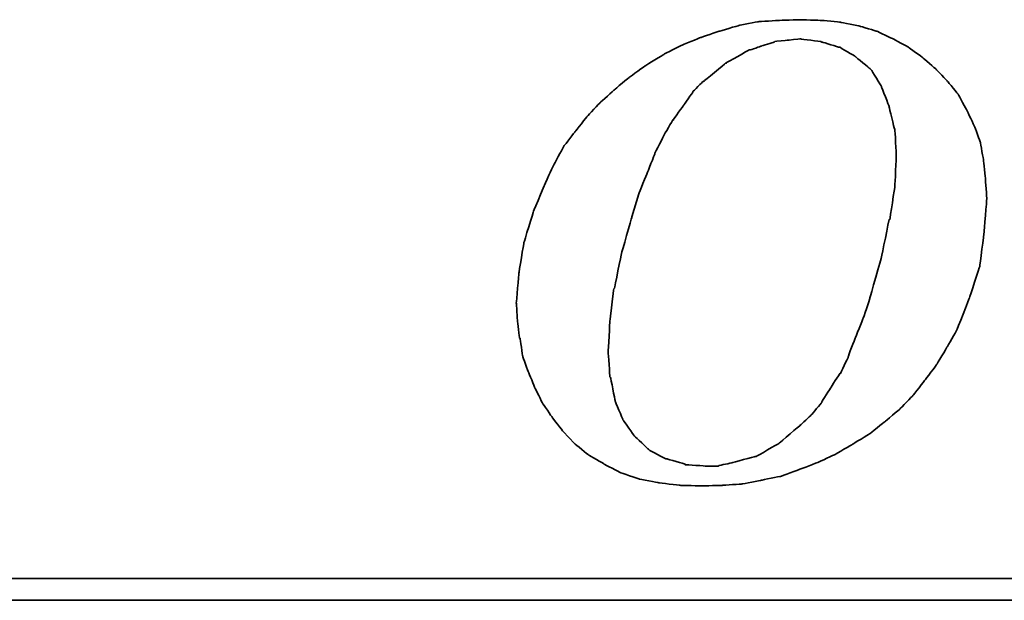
# Model space of a CAD drawing. Header units: inches. Extents: x 10 to 939, y 44 to 218.
# Tile 32 of 47: x 194.11 to 198.8, y 124.49 to 127.26. Entities that reach past the tile are written whole.
import ezdxf

# ---------------------------------------------------------------- set-up
doc = ezdxf.new("R2010")
doc.units = ezdxf.units.IN
doc.layers.add('DIM', color=4, linetype='Continuous')
doc.layers.add('layer 1', color=7, linetype='Continuous')

# ---------------------------------------------------------------- blocks, each defined once
blk = doc.blocks.new('TBI MOTION logo(完整正式版)')
at = {"layer": 'layer 1', "color": 22, "lineweight": 35}
for points, knots in [([(-11.34375, -6.98375), (-11.34375, -6.98375), (-10.91375, -7.43875), (-10.91375, -7.43875), (-10.91375, -7.43875), (-10.91375, -7.43875), (-10.38625, -7.87125), (-10.38625, -7.87125), (-10.38625, -7.87125), (-10.38625, -7.87125), (-9.81125, -8.20375), (-9.81125, -8.20375), (-9.81125, -8.20375), (-9.81125, -8.20375), (-9.21125, -8.51875), (-9.21125, -8.51875), (-9.21125, -8.51875), (-9.21125, -8.51875), (-8.51625, -8.75875), (-8.51625, -8.75875), (-8.51625, -8.75875), (-8.51625, -8.75875), (-7.77125, -8.90375), (-7.77125, -8.90375), (-7.77125, -8.90375), (-7.77125, -8.90375), (-6.97875, -8.99875), (-6.97875, -8.99875), (-6.97875, -8.99875), (-6.97875, -8.99875), (-6.14125, -9.02375), (-6.14125, -9.02375), (-6.14125, -9.02375), (-6.14125, -9.02375), (-5.37125, -8.99875), (-5.37125, -8.99875), (-5.37125, -8.99875), (-5.37125, -8.99875), (-4.65375, -8.94875), (-4.65375, -8.94875), (-4.65375, -8.94875), (-4.65375, -8.94875), (-3.93375, -8.80625), (-3.93375, -8.80625), (-3.93375, -8.80625), (-3.93375, -8.80625), (-3.21375, -8.66375), (-3.21375, -8.66375), (-3.21375, -8.66375), (-3.21375, -8.66375), (-2.49375, -8.39875), (-2.49375, -8.39875), (-2.49375, -8.39875), (-2.49375, -8.39875), (-1.79875, -8.13375), (-1.79875, -8.13375), (-1.79875, -8.13375), (-1.79875, -8.13375), (-1.17375, -7.84375), (-1.17375, -7.84375), (-1.17375, -7.84375), (-1.17375, -7.84375), (-0.52375, -7.46375), (-0.52375, -7.46375), (-0.52375, -7.46375), (-0.52375, -7.46375), (0.10124, -7.07875), (0.10124, -7.07875), (0.10124, -7.07875), (0.10124, -7.07875), (0.67625, -6.62375), (0.67625, -6.62375), (0.67625, -6.62375), (0.67625, -6.62375), (1.24874, -6.14375), (1.24874, -6.14375), (1.24874, -6.14375), (1.24874, -6.14375), (1.72874, -5.64125), (1.72874, -5.64125), (1.72874, -5.64125), (1.72874, -5.64125), (2.18624, -5.06375), (2.18624, -5.06375), (2.18624, -5.06375), (2.18624, -5.06375), (2.61625, -4.48874), (2.61625, -4.48874), (2.61625, -4.48874), (2.61625, -4.48874), (3.00125, -3.83874), (3.00125, -3.83874), (3.00125, -3.83874), (3.00125, -3.83874), (3.36124, -3.21374), (3.36124, -3.21374), (3.36124, -3.21374), (3.36124, -3.21374), (3.84374, -1.99125), (3.84374, -1.99125), (3.84374, -1.99125), (3.84374, -1.99125), (4.22625, -0.81875), (4.22625, -0.81875), (4.22625, -0.81875), (4.22625, -0.81875), (4.39125, 0.45624), (4.39125, 0.45624), (4.39125, 0.45624), (4.39125, 0.45624), (4.48874, 1.70124), (4.48874, 1.70124), (4.48874, 1.70124), (4.48874, 1.70124), (4.43874, 2.44625), (4.43874, 2.44625), (4.43874, 2.44625), (4.43874, 2.44625), (4.36874, 3.14125), (4.36874, 3.14125), (4.36874, 3.14125), (4.36874, 3.14125), (4.25125, 3.81125), (4.25125, 3.81125), (4.25125, 3.81125), (4.25125, 3.81125), (4.03124, 4.41125), (4.03124, 4.41125), (4.03124, 4.41125), (4.03124, 4.41125), (3.74374, 5.01125), (3.74374, 5.01125), (3.74374, 5.01125), (3.74374, 5.01125), (3.43124, 5.58875), (3.43124, 5.58875), (3.43124, 5.58875), (3.43124, 5.58875), (3.02625, 6.09125), (3.02625, 6.09125), (3.02625, 6.09125), (3.02625, 6.09125), (2.59374, 6.54875), (2.59374, 6.54875), (2.59374, 6.54875), (2.59374, 6.54875), (2.09124, 6.98125), (2.09124, 6.98125), (2.09124, 6.98125), (2.09124, 6.98125), (1.56124, 7.36625), (1.56124, 7.36625), (1.56124, 7.36625), (1.56124, 7.36625), (0.98624, 7.67625), (0.98624, 7.67625), (0.98624, 7.67625), (0.98624, 7.67625), (0.38624, 7.96375), (0.38624, 7.96375), (0.38624, 7.96375), (0.38624, 7.96375), (-0.25875, 8.15625), (-0.25875, 8.15625), (-0.25875, 8.15625), (-0.25875, 8.15625), (-0.98125, 8.30125), (-0.98125, 8.30125), (-0.98125, 8.30125), (-0.98125, 8.30125), (-1.70124, 8.37125), (-1.70124, 8.37125), (-1.70124, 8.37125), (-1.70124, 8.37125), (-2.49375, 8.39624), (-2.49375, 8.39624), (-2.49375, 8.39624), (-2.49375, 8.39624), (-3.28625, 8.37125), (-3.28625, 8.37125), (-3.28625, 8.37125), (-3.28625, 8.37125), (-4.05125, 8.32125), (-4.05125, 8.32125), (-4.05125, 8.32125), (-4.05125, 8.32125), (-4.77375, 8.18125), (-4.77375, 8.18125), (-4.77375, 8.18125), (-4.77375, 8.18125), (-5.51625, 7.96375), (-5.51625, 7.96375), (-5.51625, 7.96375), (-5.51625, 7.96375), (-6.21125, 7.72625), (-6.21125, 7.72625), (-6.21125, 7.72625), (-6.21125, 7.72625), (-6.92875, 7.43625), (-6.92875, 7.43625), (-6.92875, 7.43625), (-6.92875, 7.43625), (-7.57875, 7.10125), (-7.57875, 7.10125), (-7.57875, 7.10125), (-7.57875, 7.10125), (-8.24875, 6.69125), (-8.24875, 6.69125), (-8.24875, 6.69125), (-8.24875, 6.69125), (-8.84875, 6.26125), (-8.84875, 6.26125), (-8.84875, 6.26125), (-8.84875, 6.26125), (-9.42625, 5.78125), (-9.42625, 5.78125), (-9.42625, 5.78125), (-9.42625, 5.78125), (-9.95375, 5.30125), (-9.95375, 5.30125), (-9.95375, 5.30125), (-9.95375, 5.30125), (-10.43375, 4.79624), (-10.43375, 4.79624), (-10.43375, 4.79624), (-10.43375, 4.79624), (-10.88875, 4.22125), (-10.88875, 4.22125), (-10.88875, 4.22125), (-10.88875, 4.22125), (-11.29875, 3.69375), (-11.29875, 3.69375), (-11.29875, 3.69375), (-11.29875, 3.69375), (-11.63375, 3.09125), (-11.63375, 3.09125), (-11.63375, 3.09125), (-11.63375, 3.09125), (-11.91875, 2.49625), (-11.91875, 2.49625), (-11.91875, 2.49625), (-11.91875, 2.49625), (-12.44875, 1.24625), (-12.44875, 1.24625), (-12.44875, 1.24625), (-12.44875, 1.24625), (-12.80875, 0.06874), (-12.80875, 0.06874), (-12.80875, 0.06874), (-12.80875, 0.06874), (-12.99875, -1.07875), (-12.99875, -1.07875), (-12.99875, -1.07875), (-12.99875, -1.07875), (-13.09375, -2.18375), (-13.09375, -2.18375), (-13.09375, -2.18375), (-13.09375, -2.18375), (-13.04875, -2.85375), (-13.04875, -2.85375), (-13.04875, -2.85375), (-13.04875, -2.85375), (-12.97375, -3.50375), (-12.97375, -3.50375), (-12.97375, -3.50375), (-12.97375, -3.50375), (-12.95375, -3.50375), (-12.95375, -3.50375), (-12.95375, -3.50375), (-12.95375, -3.50375), (-12.85375, -4.17375), (-12.85375, -4.17375), (-12.85375, -4.17375), (-12.85375, -4.17375), (-12.63875, -4.77624), (-12.63875, -4.77624), (-12.63875, -4.77624), (-12.63875, -4.77624), (-12.39875, -5.35125), (-12.39875, -5.35125), (-12.39875, -5.35125), (-12.39875, -5.35125), (-12.11375, -5.92875), (-12.11375, -5.92875), (-12.11375, -5.92875), (-12.11375, -5.92875), (-11.75375, -6.45375), (-11.75375, -6.45375), (-11.75375, -6.45375), (-11.75375, -6.45375), (-11.34375, -6.98375), (-11.34375, -6.98375)], [0, 0, 0, 0, 0.01369863, 0.01369863, 0.01369863, 0.01369864, 0.02739726, 0.02739726, 0.02739726, 0.02739727, 0.04109589, 0.04109589, 0.04109589, 0.0410959, 0.05479452, 0.05479452, 0.05479452, 0.05479453, 0.06849315, 0.06849315, 0.06849315, 0.06849316, 0.08219178, 0.08219178, 0.08219178, 0.08219179, 0.09589041, 0.09589041, 0.09589041, 0.09589042, 0.10958904, 0.10958904, 0.10958904, 0.10958905, 0.12328767, 0.12328767, 0.12328767, 0.12328768, 0.1369863, 0.1369863, 0.1369863, 0.13698631, 0.15068493, 0.15068493, 0.15068493, 0.15068494, 0.16438356, 0.16438356, 0.16438356, 0.16438357, 0.17808219, 0.17808219, 0.17808219, 0.1780822, 0.19178082, 0.19178082, 0.19178082, 0.19178083, 0.20547945, 0.20547945, 0.20547945, 0.20547946, 0.21917808, 0.21917808, 0.21917808, 0.21917809, 0.23287671, 0.23287671, 0.23287671, 0.23287672, 0.24657534, 0.24657534, 0.24657534, 0.24657535, 0.26027397, 0.26027397, 0.26027397, 0.26027398, 0.2739726, 0.2739726, 0.2739726, 0.27397261, 0.28767123, 0.28767123, 0.28767123, 0.28767124, 0.30136986, 0.30136986, 0.30136986, 0.30136987, 0.31506849, 0.31506849, 0.31506849, 0.3150685, 0.32876712, 0.32876712, 0.32876712, 0.32876713, 0.34246575, 0.34246575, 0.34246575, 0.34246576, 0.35616438, 0.35616438, 0.35616438, 0.35616439, 0.36986301, 0.36986301, 0.36986301, 0.36986302, 0.38356164, 0.38356164, 0.38356164, 0.38356165, 0.39726027, 0.39726027, 0.39726027, 0.39726028, 0.4109589, 0.4109589, 0.4109589, 0.41095891, 0.42465753, 0.42465753, 0.42465753, 0.42465754, 0.43835616, 0.43835616, 0.43835616, 0.43835617, 0.45205479, 0.45205479, 0.45205479, 0.4520548, 0.46575342, 0.46575342, 0.46575342, 0.46575343, 0.47945205, 0.47945205, 0.47945205, 0.47945206, 0.49315068, 0.49315068, 0.49315068, 0.49315069, 0.50684932, 0.50684932, 0.50684932, 0.50684933, 0.52054795, 0.52054795, 0.52054795, 0.52054796, 0.53424658, 0.53424658, 0.53424658, 0.53424659, 0.54794521, 0.54794521, 0.54794521, 0.54794522, 0.56164384, 0.56164384, 0.56164384, 0.56164385, 0.57534247, 0.57534247, 0.57534247, 0.57534248, 0.5890411, 0.5890411, 0.5890411, 0.58904111, 0.60273973, 0.60273973, 0.60273973, 0.60273974, 0.61643836, 0.61643836, 0.61643836, 0.61643837, 0.63013699, 0.63013699, 0.63013699, 0.630137, 0.64383562, 0.64383562, 0.64383562, 0.64383563, 0.65753425, 0.65753425, 0.65753425, 0.65753426, 0.67123288, 0.67123288, 0.67123288, 0.67123289, 0.68493151, 0.68493151, 0.68493151, 0.68493152, 0.69863014, 0.69863014, 0.69863014, 0.69863015, 0.71232877, 0.71232877, 0.71232877, 0.71232878, 0.7260274, 0.7260274, 0.7260274, 0.72602741, 0.73972603, 0.73972603, 0.73972603, 0.73972604, 0.75342466, 0.75342466, 0.75342466, 0.75342467, 0.76712329, 0.76712329, 0.76712329, 0.7671233, 0.78082192, 0.78082192, 0.78082192, 0.78082193, 0.79452055, 0.79452055, 0.79452055, 0.79452056, 0.80821918, 0.80821918, 0.80821918, 0.80821919, 0.82191781, 0.82191781, 0.82191781, 0.82191782, 0.83561644, 0.83561644, 0.83561644, 0.83561645, 0.84931507, 0.84931507, 0.84931507, 0.84931508, 0.8630137, 0.8630137, 0.8630137, 0.86301371, 0.87671233, 0.87671233, 0.87671233, 0.87671234, 0.89041096, 0.89041096, 0.89041096, 0.89041097, 0.90410959, 0.90410959, 0.90410959, 0.9041096, 0.91780822, 0.91780822, 0.91780822, 0.91780823, 0.93150685, 0.93150685, 0.93150685, 0.93150686, 0.94520548, 0.94520548, 0.94520548, 0.94520549, 0.95890411, 0.95890411, 0.95890411, 0.95890412, 0.97260274, 0.97260274, 0.97260274, 0.97260275, 0.98630137, 0.98630137, 0.98630137, 0.98630138, 1, 1, 1, 1]), ([(-8.77875, 1.03124), (-8.77875, 1.03124), (-8.51625, 1.89625), (-8.51625, 1.89625), (-8.51625, 1.89625), (-8.51625, 1.89625), (-8.20375, 2.66375), (-8.20375, 2.66375), (-8.20375, 2.66375), (-8.20375, 2.66375), (-7.91625, 3.38125), (-7.91625, 3.38125), (-7.91625, 3.38125), (-7.91625, 3.38125), (-7.91625, 3.40624), (-7.91625, 3.40624), (-7.91625, 3.40624), (-7.91625, 3.40624), (-7.57875, 4.07624), (-7.57875, 4.07624), (-7.57875, 4.07624), (-7.57875, 4.07624), (-7.24375, 4.65125), (-7.24375, 4.65125), (-7.24375, 4.65125), (-7.24375, 4.65125), (-7.21875, 4.65125), (-7.21875, 4.65125), (-7.21875, 4.65125), (-7.21875, 4.65125), (-7.21875, 4.67624), (-7.21875, 4.67624), (-7.21875, 4.67624), (-7.21875, 4.67624), (-6.83625, 5.20375), (-6.83625, 5.20375), (-6.83625, 5.20375), (-6.83625, 5.20375), (-6.49875, 5.68625), (-6.49875, 5.68625), (-6.49875, 5.68625), (-6.49875, 5.68625), (-6.49875, 5.70625), (-6.49875, 5.70625), (-6.49875, 5.70625), (-6.49875, 5.70625), (-6.11625, 6.09125), (-6.11625, 6.09125), (-6.11625, 6.09125), (-6.11625, 6.09125), (-6.09125, 6.09125), (-6.09125, 6.09125), (-6.09125, 6.09125), (-6.09125, 6.09125), (-5.27375, 6.76625), (-5.27375, 6.76625), (-5.27375, 6.76625), (-5.27375, 6.76625), (-5.24875, 6.76625), (-5.24875, 6.76625), (-5.24875, 6.76625), (-5.24875, 6.76625), (-5.24875, 6.78625), (-5.24875, 6.78625), (-5.24875, 6.78625), (-5.24875, 6.78625), (-4.38875, 7.26624), (-4.38875, 7.26624), (-4.38875, 7.26624), (-4.38875, 7.26624), (-4.36125, 7.26624), (-4.36125, 7.26624), (-4.36125, 7.26624), (-4.36125, 7.26624), (-3.93375, 7.41125), (-3.93375, 7.41125), (-3.93375, 7.41125), (-3.93375, 7.41125), (-3.47375, 7.55625), (-3.47375, 7.55625), (-3.47375, 7.55625), (-3.47375, 7.55625), (-3.45375, 7.55625), (-3.45375, 7.55625), (-3.45375, 7.55625), (-3.45375, 7.55625), (-3.42875, 7.58124), (-3.42875, 7.58124), (-3.42875, 7.58124), (-3.42875, 7.58124), (-2.97375, 7.62625), (-2.97375, 7.62625), (-2.97375, 7.62625), (-2.97375, 7.62625), (-2.49375, 7.67625), (-2.49375, 7.67625), (-2.49375, 7.67625), (-2.49375, 7.67625), (-2.46875, 7.67625), (-2.46875, 7.67625), (-2.46875, 7.67625), (-2.46875, 7.67625), (-1.70124, 7.58124), (-1.70124, 7.58124), (-1.70124, 7.58124), (-1.70124, 7.58124), (-1.67875, 7.55625), (-1.67875, 7.55625), (-1.67875, 7.55625), (-1.67875, 7.55625), (-1.65375, 7.55625), (-1.65375, 7.55625), (-1.65375, 7.55625), (-1.65375, 7.55625), (-1.03125, 7.36625), (-1.03125, 7.36625), (-1.03125, 7.36625), (-1.03125, 7.36625), (-1.00625, 7.36625), (-1.00625, 7.36625), (-1.00625, 7.36625), (-1.00625, 7.36625), (-0.43124, 7.02624), (-0.43124, 7.02624), (-0.43124, 7.02624), (-0.43124, 7.02624), (-0.40625, 7.00624), (-0.40625, 7.00624), (-0.40625, 7.00624), (-0.40625, 7.00624), (0.12124, 6.57124), (0.12124, 6.57124), (0.12124, 6.57124), (0.12124, 6.57124), (0.14624, 6.54875), (0.14624, 6.54875), (0.14624, 6.54875), (0.14624, 6.54875), (0.17124, 6.52375), (0.17124, 6.52375), (0.17124, 6.52375), (0.17124, 6.52375), (0.55625, 5.89875), (0.55625, 5.89875), (0.55625, 5.89875), (0.55625, 5.89875), (0.55625, 5.87625), (0.55625, 5.87625), (0.55625, 5.87625), (0.55625, 5.87625), (0.84124, 5.15625), (0.84124, 5.15625), (0.84124, 5.15625), (0.84124, 5.15625), (0.84124, 5.13125), (0.84124, 5.13125), (0.84124, 5.13125), (0.84124, 5.13125), (1.03624, 4.31875), (1.03624, 4.31875), (1.03624, 4.31875), (1.03624, 4.31875), (1.05624, 4.31875), (1.05624, 4.31875), (1.05624, 4.31875), (1.05624, 4.31875), (1.05624, 4.29125), (1.05624, 4.29125), (1.05624, 4.29125), (1.05624, 4.29125), (1.10625, 3.33125), (1.10625, 3.33125), (1.10625, 3.33125), (1.10625, 3.33125), (1.10625, 3.30875), (1.10625, 3.30875), (1.10625, 3.30875), (1.10625, 3.30875), (1.05624, 2.20624), (1.05624, 2.20624), (1.05624, 2.20624), (1.05624, 2.20624), (1.05624, 2.18124), (1.05624, 2.18124), (1.05624, 2.18124), (1.05624, 2.18124), (0.86624, 0.93624), (0.86624, 0.93624), (0.86624, 0.93624), (0.86624, 0.93624), (0.84124, 0.93624), (0.84124, 0.93624), (0.84124, 0.93624), (0.84124, 0.93624), (0.55625, -0.45874), (0.55625, -0.45874), (0.55625, -0.45874), (0.55625, -0.45874), (0.12124, -1.99125), (0.12124, -1.99125), (0.12124, -1.99125), (0.12124, -1.99125), (0.12124, -2.01874), (0.12124, -2.01874), (0.12124, -2.01874), (0.12124, -2.01874), (-0.13874, -2.78375), (-0.13874, -2.78375), (-0.13874, -2.78375), (-0.13874, -2.78375), (-0.43124, -3.50375), (-0.43124, -3.50375), (-0.43124, -3.50375), (-0.43124, -3.50375), (-0.69375, -4.19875), (-0.69375, -4.19875), (-0.69375, -4.19875), (-0.69375, -4.19875), (-0.69375, -4.22375), (-0.69375, -4.22375), (-0.69375, -4.22375), (-0.69375, -4.22375), (-0.98125, -4.82374), (-0.98125, -4.82374), (-0.98125, -4.82374), (-0.98125, -4.82374), (-1.00625, -4.82374), (-1.00625, -4.82374), (-1.00625, -4.82374), (-1.00625, -4.82374), (-1.33875, -5.35125), (-1.33875, -5.35125), (-1.33875, -5.35125), (-1.33875, -5.35125), (-1.67875, -5.87875), (-1.67875, -5.87875), (-1.67875, -5.87875), (-1.67875, -5.87875), (-1.67875, -5.90375), (-1.67875, -5.90375), (-1.67875, -5.90375), (-1.67875, -5.90375), (-2.05875, -6.35875), (-2.05875, -6.35875), (-2.05875, -6.35875), (-2.05875, -6.35875), (-2.08375, -6.38375), (-2.08375, -6.38375), (-2.08375, -6.38375), (-2.08375, -6.38375), (-2.46875, -6.74375), (-2.46875, -6.74375), (-2.46875, -6.74375), (-2.46875, -6.74375), (-3.25875, -7.41625), (-3.25875, -7.41625), (-3.25875, -7.41625), (-3.25875, -7.41625), (-3.28625, -7.43875), (-3.28625, -7.43875), (-3.28625, -7.43875), (-3.28625, -7.43875), (-4.12375, -7.91875), (-4.12375, -7.91875), (-4.12375, -7.91875), (-4.12375, -7.91875), (-4.14875, -7.91875), (-4.14875, -7.91875), (-4.14875, -7.91875), (-4.14875, -7.91875), (-4.17125, -7.91875), (-4.17125, -7.91875), (-4.17125, -7.91875), (-4.17125, -7.91875), (-5.03375, -8.15875), (-5.03375, -8.15875), (-5.03375, -8.15875), (-5.03375, -8.15875), (-5.51625, -8.25625), (-5.51625, -8.25625), (-5.51625, -8.25625), (-5.51625, -8.25625), (-5.54125, -8.27875), (-5.54125, -8.27875), (-5.54125, -8.27875), (-5.54125, -8.27875), (-5.56375, -8.27875), (-5.56375, -8.27875), (-5.56375, -8.27875), (-5.56375, -8.27875), (-5.99625, -8.27875), (-5.99625, -8.27875), (-5.99625, -8.27875), (-5.99625, -8.27875), (-6.76375, -8.23125), (-6.76375, -8.23125), (-6.76375, -8.23125), (-6.76375, -8.23125), (-6.78875, -8.23125), (-6.78875, -8.23125), (-6.78875, -8.23125), (-6.78875, -8.23125), (-6.78875, -8.20375), (-6.78875, -8.20375), (-6.78875, -8.20375), (-6.78875, -8.20375), (-7.45875, -8.01375), (-7.45875, -8.01375), (-7.45875, -8.01375), (-7.45875, -8.01375), (-7.48375, -8.01375), (-7.48375, -8.01375), (-7.48375, -8.01375), (-7.48375, -8.01375), (-7.50875, -8.01375), (-7.50875, -8.01375), (-7.50875, -8.01375), (-7.50875, -8.01375), (-8.13125, -7.67875), (-8.13125, -7.67875), (-8.13125, -7.67875), (-8.13125, -7.67875), (-8.15625, -7.65375), (-8.15625, -7.65375), (-8.15625, -7.65375), (-8.15625, -7.65375), (-8.65875, -7.17375), (-8.65875, -7.17375), (-8.65875, -7.17375), (-8.65875, -7.17375), (-8.68375, -7.14875), (-8.68375, -7.14875), (-8.68375, -7.14875), (-8.68375, -7.14875), (-9.08875, -6.57375), (-9.08875, -6.57375), (-9.08875, -6.57375), (-9.08875, -6.57375), (-9.11375, -6.54875), (-9.11375, -6.54875), (-9.11375, -6.54875), (-9.11375, -6.54875), (-9.11375, -6.52875), (-9.11375, -6.52875), (-9.11375, -6.52875), (-9.11375, -6.52875), (-9.40375, -5.85375), (-9.40375, -5.85375), (-9.40375, -5.85375), (-9.40375, -5.85375), (-9.40375, -5.82875), (-9.40375, -5.82875), (-9.40375, -5.82875), (-9.40375, -5.82875), (-9.56875, -4.96875), (-9.56875, -4.96875), (-9.56875, -4.96875), (-9.56875, -4.96875), (-9.59375, -4.94375), (-9.59375, -4.94375), (-9.59375, -4.94375), (-9.59375, -4.94375), (-9.66375, -4.03375), (-9.66375, -4.03375), (-9.66375, -4.03375), (-9.66375, -4.03375), (-9.66375, -4.00875), (-9.66375, -4.00875), (-9.66375, -4.00875), (-9.66375, -4.00875), (-9.59375, -2.85375), (-9.59375, -2.85375), (-9.59375, -2.85375), (-9.59375, -2.85375), (-9.45125, -1.65875), (-9.45125, -1.65875), (-9.45125, -1.65875), (-9.45125, -1.65875), (-9.42625, -1.63375), (-9.42625, -1.63375), (-9.42625, -1.63375), (-9.42625, -1.63375), (-9.16125, -0.33875), (-9.16125, -0.33875), (-9.16125, -0.33875), (-9.16125, -0.33875), (-8.77875, 1.00624), (-8.77875, 1.00624), (-8.77875, 1.00624), (-8.77875, 1.00624), (-8.77875, 1.03124), (-8.77875, 1.03124)], [0, 0, 0, 0, 0.01020408, 0.01020408, 0.01020408, 0.01020409, 0.02040816, 0.02040816, 0.02040816, 0.02040817, 0.03061224, 0.03061224, 0.03061224, 0.03061225, 0.04081633, 0.04081633, 0.04081633, 0.04081634, 0.05102041, 0.05102041, 0.05102041, 0.05102042, 0.06122449, 0.06122449, 0.06122449, 0.0612245, 0.07142857, 0.07142857, 0.07142857, 0.07142858, 0.08163265, 0.08163265, 0.08163265, 0.08163266, 0.09183673, 0.09183673, 0.09183673, 0.09183674, 0.10204082, 0.10204082, 0.10204082, 0.10204083, 0.1122449, 0.1122449, 0.1122449, 0.11224491, 0.12244898, 0.12244898, 0.12244898, 0.12244899, 0.13265306, 0.13265306, 0.13265306, 0.13265307, 0.14285714, 0.14285714, 0.14285714, 0.14285715, 0.15306122, 0.15306122, 0.15306122, 0.15306123, 0.16326531, 0.16326531, 0.16326531, 0.16326532, 0.17346939, 0.17346939, 0.17346939, 0.1734694, 0.18367347, 0.18367347, 0.18367347, 0.18367348, 0.19387755, 0.19387755, 0.19387755, 0.19387756, 0.20408163, 0.20408163, 0.20408163, 0.20408164, 0.21428571, 0.21428571, 0.21428571, 0.21428572, 0.2244898, 0.2244898, 0.2244898, 0.22448981, 0.23469388, 0.23469388, 0.23469388, 0.23469389, 0.24489796, 0.24489796, 0.24489796, 0.24489797, 0.25510204, 0.25510204, 0.25510204, 0.25510205, 0.26530612, 0.26530612, 0.26530612, 0.26530613, 0.2755102, 0.2755102, 0.2755102, 0.27551021, 0.28571429, 0.28571429, 0.28571429, 0.2857143, 0.29591837, 0.29591837, 0.29591837, 0.29591838, 0.30612245, 0.30612245, 0.30612245, 0.30612246, 0.31632653, 0.31632653, 0.31632653, 0.31632654, 0.32653061, 0.32653061, 0.32653061, 0.32653062, 0.33673469, 0.33673469, 0.33673469, 0.3367347, 0.34693878, 0.34693878, 0.34693878, 0.34693879, 0.35714286, 0.35714286, 0.35714286, 0.35714287, 0.36734694, 0.36734694, 0.36734694, 0.36734695, 0.37755102, 0.37755102, 0.37755102, 0.37755103, 0.3877551, 0.3877551, 0.3877551, 0.38775511, 0.39795918, 0.39795918, 0.39795918, 0.39795919, 0.40816327, 0.40816327, 0.40816327, 0.40816328, 0.41836735, 0.41836735, 0.41836735, 0.41836736, 0.42857143, 0.42857143, 0.42857143, 0.42857144, 0.43877551, 0.43877551, 0.43877551, 0.43877552, 0.44897959, 0.44897959, 0.44897959, 0.4489796, 0.45918367, 0.45918367, 0.45918367, 0.45918368, 0.46938776, 0.46938776, 0.46938776, 0.46938777, 0.47959184, 0.47959184, 0.47959184, 0.47959185, 0.48979592, 0.48979592, 0.48979592, 0.48979593, 0.5, 0.5, 0.5, 0.50000001, 0.51020408, 0.51020408, 0.51020408, 0.51020409, 0.52040816, 0.52040816, 0.52040816, 0.52040817, 0.53061224, 0.53061224, 0.53061224, 0.53061225, 0.54081633, 0.54081633, 0.54081633, 0.54081634, 0.55102041, 0.55102041, 0.55102041, 0.55102042, 0.56122449, 0.56122449, 0.56122449, 0.5612245, 0.57142857, 0.57142857, 0.57142857, 0.57142858, 0.58163265, 0.58163265, 0.58163265, 0.58163266, 0.59183673, 0.59183673, 0.59183673, 0.59183674, 0.60204082, 0.60204082, 0.60204082, 0.60204083, 0.6122449, 0.6122449, 0.6122449, 0.61224491, 0.62244898, 0.62244898, 0.62244898, 0.62244899, 0.63265306, 0.63265306, 0.63265306, 0.63265307, 0.64285714, 0.64285714, 0.64285714, 0.64285715, 0.65306122, 0.65306122, 0.65306122, 0.65306123, 0.66326531, 0.66326531, 0.66326531, 0.66326532, 0.67346939, 0.67346939, 0.67346939, 0.6734694, 0.68367347, 0.68367347, 0.68367347, 0.68367348, 0.69387755, 0.69387755, 0.69387755, 0.69387756, 0.70408163, 0.70408163, 0.70408163, 0.70408164, 0.71428571, 0.71428571, 0.71428571, 0.71428572, 0.7244898, 0.7244898, 0.7244898, 0.72448981, 0.73469388, 0.73469388, 0.73469388, 0.73469389, 0.74489796, 0.74489796, 0.74489796, 0.74489797, 0.75510204, 0.75510204, 0.75510204, 0.75510205, 0.76530612, 0.76530612, 0.76530612, 0.76530613, 0.7755102, 0.7755102, 0.7755102, 0.77551021, 0.78571429, 0.78571429, 0.78571429, 0.7857143, 0.79591837, 0.79591837, 0.79591837, 0.79591838, 0.80612245, 0.80612245, 0.80612245, 0.80612246, 0.81632653, 0.81632653, 0.81632653, 0.81632654, 0.82653061, 0.82653061, 0.82653061, 0.82653062, 0.83673469, 0.83673469, 0.83673469, 0.8367347, 0.84693878, 0.84693878, 0.84693878, 0.84693879, 0.85714286, 0.85714286, 0.85714286, 0.85714287, 0.86734694, 0.86734694, 0.86734694, 0.86734695, 0.87755102, 0.87755102, 0.87755102, 0.87755103, 0.8877551, 0.8877551, 0.8877551, 0.88775511, 0.89795918, 0.89795918, 0.89795918, 0.89795919, 0.90816327, 0.90816327, 0.90816327, 0.90816328, 0.91836735, 0.91836735, 0.91836735, 0.91836736, 0.92857143, 0.92857143, 0.92857143, 0.92857144, 0.93877551, 0.93877551, 0.93877551, 0.93877552, 0.94897959, 0.94897959, 0.94897959, 0.9489796, 0.95918367, 0.95918367, 0.95918367, 0.95918368, 0.96938776, 0.96938776, 0.96938776, 0.96938777, 0.97959184, 0.97959184, 0.97959184, 0.97959185, 0.98979592, 0.98979592, 0.98979592, 0.98979593, 1, 1, 1, 1]), ([(75.90875, -9.47875), (75.90875, -9.47875), (75.90875, -12.28625), (75.90875, -12.28625), (75.90875, -12.28625), (75.90875, -12.28625), (75.90875, -12.47875), (75.90875, -12.47875), (75.90875, -12.47875), (75.90875, -12.47875), (75.71625, -12.47875), (75.71625, -12.47875), (75.71625, -12.47875), (75.71625, -12.47875), (-88.32875, -12.47875), (-88.32875, -12.47875), (-88.32875, -12.47875), (-88.32875, -12.47875), (-88.32875, -13.29375), (-88.32875, -13.29375), (-88.32875, -13.29375), (-88.32875, -13.29375), (82.89125, -13.29375), (82.89125, -13.29375), (82.89125, -13.29375), (82.89125, -13.29375), (75.90875, -9.47875), (75.90875, -9.47875)], [0, 0, 0, 0, 0.14285714, 0.14285714, 0.14285714, 0.14285715, 0.28571429, 0.28571429, 0.28571429, 0.2857143, 0.42857143, 0.42857143, 0.42857143, 0.42857144, 0.57142857, 0.57142857, 0.57142857, 0.57142858, 0.71428571, 0.71428571, 0.71428571, 0.71428572, 0.85714286, 0.85714286, 0.85714286, 0.85714287, 1, 1, 1, 1])]:
    blk.add_open_spline(points, degree=3, knots=knots, dxfattribs=at)

msp = doc.modelspace()

# ---------------------------------------------------------------- block references
at = {"layer": 'DIM', "xscale": 0.1275750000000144, "yscale": 0.1275750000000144, "zscale": 0.1275750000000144}
msp.add_blockref('TBI MOTION logo(完整正式版)', (198.1466, 126.1877), dxfattribs=at)

doc.saveas('drawing.dxf')
